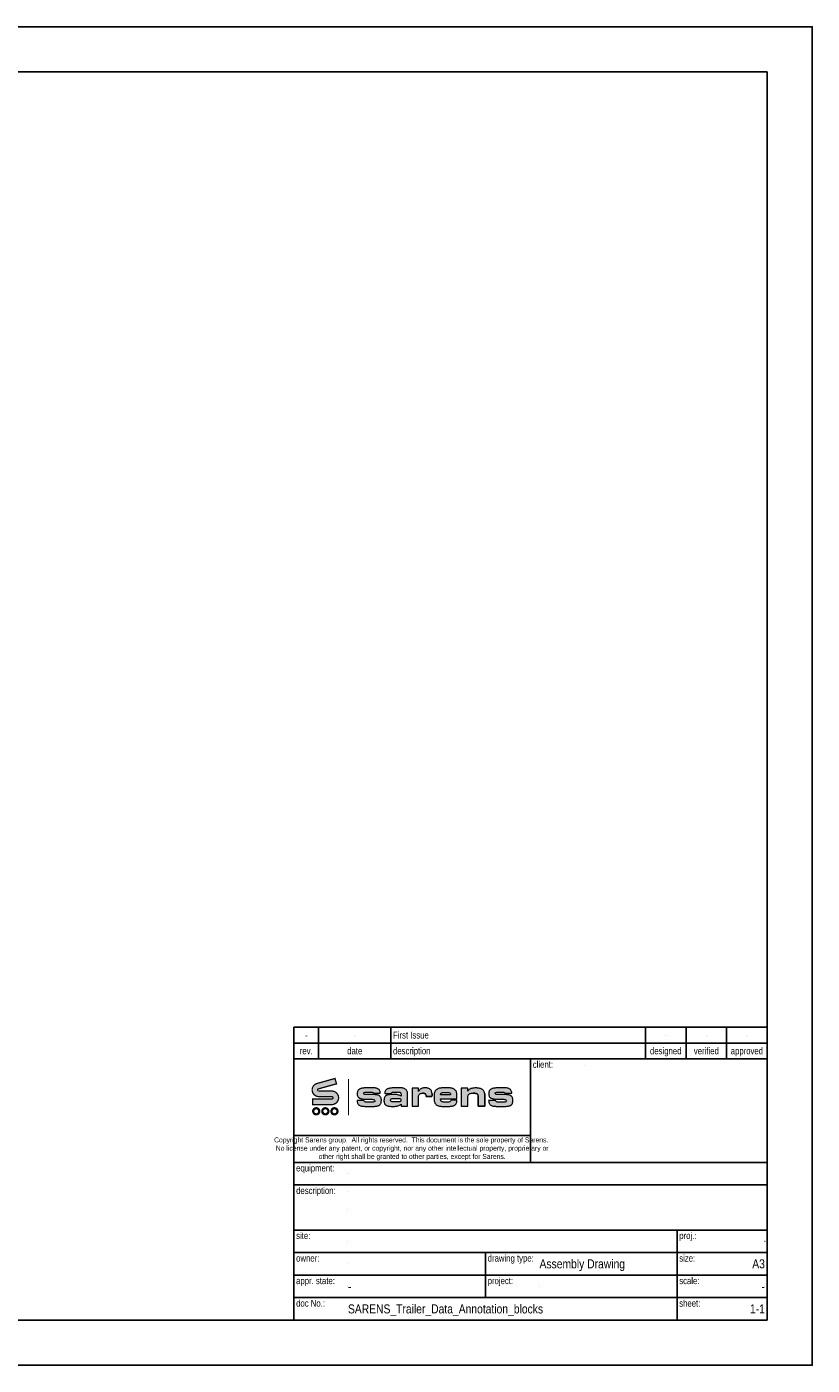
# Paper-space layout '1-1' of a CAD drawing. Header units: millimetres. Extents: x 0 to 420, y 0 to 297.
# Tile 2 of 2: x 246 to 420, y 0 to 297. Entities that reach past the tile are written whole.
import ezdxf
from ezdxf.enums import TextEntityAlignment as Align

# ---------------------------------------------------------------- set-up
doc = ezdxf.new("R2010")
doc.units = ezdxf.units.MM
doc.linetypes.add('SARCEN', pattern=[9.5, 5, -1.5, 1.5, -1.5])
doc.layers.get('Defpoints').update_dxf_attribs({"color": 210})
for name, color, linetype in [('2', 2, 'Continuous'), ('3', 3, 'SARCEN'), ('5', 150, 'Continuous'), ('6', 30, 'Continuous')]:
    doc.layers.add(name, color=color, linetype=linetype)
doc.styles.add('Arial Narrow', font='ARIALN.TTF')

# ---------------------------------------------------------------- blocks, each defined once
blk = doc.blocks.new('SAR_AmericanProjection')
at = {"layer": '2'}
for p, q in [((-4, 1), (0, 2)), ((-4, -1), (-4, 1)), ((0, -2), (0, 2)), ((-4, -1), (0, -2))]:
    blk.add_line(p, q, dxfattribs=at)
for radius in [1.84, 0.919]:
    blk.add_circle((-7, 0), radius, dxfattribs=at)
at = {"layer": '3'}
for p, q in [((-9, 0), (-5, 0)), ((-7, -2), (-7, 2)), ((-4, 0), (0, 0))]:
    blk.add_line(p, q, dxfattribs=at)
blk = doc.blocks.new('SAR_EuropeanProjection')
at = {"layer": '2'}
for p, q in [((-9, 1), (-5, 2)), ((-9, -1), (-9, 1)), ((-5, -2), (-5, 2)), ((-9, -1), (-5, -2))]:
    blk.add_line(p, q, dxfattribs=at)
for radius in [1.84, 0.919]:
    blk.add_circle((-2, 0), radius, dxfattribs=at)
at = {"layer": '3'}
for p, q in [((-9, 0), (-5, 0)), ((-4, 0), (0, 0)), ((-2, -2), (-2, 2))]:
    blk.add_line(p, q, dxfattribs=at)
blk = doc.blocks.new('SAR_Title_Project')
h = blk.add_hatch(color=154)
h.dxf.hatch_style = 1
h.paths.add_polyline_path([(-82.8, 51.54), (-83.01, 51.53), (-83.21, 51.52), (-83.4, 51.51), (-83.57, 51.49), (-83.73, 51.47), (-83.88, 51.44), (-84.02, 51.4), (-84.14, 51.36), (-84.26, 51.31), (-84.35, 51.26), (-84.48, 51.17), (-84.58, 51.07), (-84.67, 50.95), (-84.74, 50.82), (-84.79, 50.68), (-84.82, 50.52), (-84.83, 50.35), (-84.83, 50.3), (-83.38, 50.3), (-83.36, 50.41), (-83.27, 50.53), (-83.14, 50.58), (-82.96, 50.6), (-81.78, 50.6), (-81.65, 50.59), (-81.49, 50.56), (-81.34, 50.48), (-81.25, 50.33), (-81.22, 50.17), (-81.22, 49.74), (-81.28, 49.78), (-81.41, 49.85), (-81.56, 49.91), (-81.72, 49.96), (-81.9, 50), (-82, 50.02), (-82.14, 50.04), (-82.29, 50.05), (-82.45, 50.06), (-82.62, 50.07), (-82.8, 50.08), (-82.99, 50.08), (-83.06, 50.08), (-83.28, 50.08), (-83.48, 50.07), (-83.67, 50.05), (-83.84, 50.03), (-84, 50.01), (-84.15, 49.97), (-84.28, 49.94), (-84.39, 49.9), (-84.5, 49.85), (-84.59, 49.8), (-84.64, 49.76), (-84.74, 49.66), (-84.82, 49.56), (-84.89, 49.43), (-84.94, 49.29), (-84.98, 49.13), (-85, 48.96), (-85.01, 48.77), (-85.01, 48.67), (-85, 48.48), (-84.97, 48.31), (-84.92, 48.16), (-84.86, 48.03), (-84.79, 47.91), (-84.7, 47.81), (-84.6, 47.72), (-84.53, 47.68), (-84.43, 47.62), (-84.31, 47.58), (-84.18, 47.54), (-84.04, 47.51), (-83.88, 47.48), (-83.7, 47.46), (-83.51, 47.44), (-83.31, 47.43), (-83.09, 47.43), (-83, 47.43), (-82.81, 47.43), (-82.63, 47.44), (-82.46, 47.46), (-82.31, 47.48), (-82.16, 47.5), (-82.02, 47.53), (-81.9, 47.56), (-81.89, 47.56), (-81.72, 47.62), (-81.57, 47.69), (-81.44, 47.77), (-81.32, 47.86), (-81.22, 47.96), (-81.22, 47.48), (-79.78, 47.48), (-79.78, 50.23), (-79.79, 50.41), (-79.82, 50.58), (-79.86, 50.73), (-79.92, 50.88), (-79.99, 51), (-80.07, 51.11), (-80.18, 51.21), (-80.18, 51.22), (-80.29, 51.29), (-80.41, 51.36), (-80.54, 51.41), (-80.68, 51.46), (-80.84, 51.49), (-81.01, 51.52), (-81.19, 51.53), (-81.39, 51.54)])
h.paths.add_polyline_path([(-81.63, 49.19), (-81.49, 49.17), (-81.36, 49.12), (-81.27, 48.99), (-81.23, 48.79), (-81.29, 48.61), (-81.4, 48.51), (-81.46, 48.48), (-81.59, 48.45), (-81.76, 48.42), (-81.96, 48.42), (-82.84, 48.42), (-82.97, 48.42), (-83.16, 48.43), (-83.3, 48.46), (-83.42, 48.51), (-83.52, 48.63), (-83.56, 48.84), (-83.49, 49.02), (-83.37, 49.13), (-83.21, 49.18), (-83.04, 49.2), (-82.84, 49.21), (-81.96, 49.21), (-81.81, 49.21)], flags=16)
h.paths.add_polyline_path([(-78.78, 47.48), (-77.34, 47.48), (-77.34, 49.61), (-77.33, 49.78), (-77.28, 49.92), (-77.21, 50.05), (-77.08, 50.18), (-76.92, 50.27), (-76.78, 50.32), (-76.62, 50.34), (-76.43, 50.35), (-76.23, 50.34), (-76.07, 50.31), (-75.94, 50.26), (-75.83, 50.19), (-75.76, 50.12), (-75.69, 50), (-75.65, 49.85), (-75.63, 49.61), (-74.37, 49.61), (-74.36, 49.7), (-74.35, 49.88), (-74.35, 50), (-74.35, 50.01), (-74.35, 50.21), (-74.37, 50.4), (-74.4, 50.57), (-74.44, 50.72), (-74.49, 50.86), (-74.55, 50.98), (-74.62, 51.09), (-74.7, 51.19), (-74.7, 51.19), (-74.8, 51.28), (-74.91, 51.35), (-75.03, 51.41), (-75.17, 51.46), (-75.33, 51.49), (-75.5, 51.52), (-75.68, 51.54), (-75.88, 51.54), (-76.04, 51.54), (-76.22, 51.52), (-76.38, 51.5), (-76.53, 51.46), (-76.67, 51.41), (-76.79, 51.35), (-76.83, 51.33), (-76.95, 51.25), (-77.06, 51.14), (-77.16, 51.02), (-77.26, 50.89), (-77.34, 50.73), (-77.34, 51.48), (-78.78, 51.48)])
h.paths.add_polyline_path([(-73.87, 48.9), (-73.87, 48.74), (-73.85, 48.57), (-73.81, 48.42), (-73.76, 48.27), (-73.69, 48.14), (-73.61, 48.02), (-73.51, 47.91), (-73.4, 47.81), (-73.37, 47.79), (-73.26, 47.72), (-73.14, 47.65), (-73.01, 47.59), (-72.87, 47.54), (-72.72, 47.5), (-72.56, 47.47), (-72.39, 47.45), (-72.21, 47.43), (-72.02, 47.43), (-70.62, 47.43), (-70.42, 47.43), (-70.23, 47.45), (-70.05, 47.47), (-69.89, 47.49), (-69.74, 47.53), (-69.6, 47.57), (-69.47, 47.62), (-69.36, 47.68), (-69.26, 47.74), (-69.22, 47.77), (-69.12, 47.87), (-69.03, 47.98), (-68.96, 48.1), (-68.91, 48.24), (-68.87, 48.4), (-68.84, 48.57), (-68.83, 48.75), (-68.83, 48.81), (-70.19, 48.81), (-70.21, 48.71), (-70.28, 48.57), (-70.38, 48.47), (-70.46, 48.43), (-70.59, 48.4), (-70.77, 48.38), (-70.98, 48.38), (-71.63, 48.38), (-71.84, 48.39), (-72.01, 48.42), (-72.14, 48.47), (-72.28, 48.55), (-72.38, 48.7), (-72.43, 48.85), (-72.45, 49.02), (-72.44, 49.07), (-72.44, 49.13), (-68.83, 49.13), (-68.83, 50.03), (-68.84, 50.21), (-68.86, 50.37), (-68.9, 50.53), (-68.95, 50.67), (-69.02, 50.8), (-69.1, 50.93), (-69.19, 51.04), (-69.3, 51.14), (-69.33, 51.16), (-69.44, 51.24), (-69.56, 51.31), (-69.69, 51.37), (-69.83, 51.42), (-69.98, 51.46), (-70.14, 51.49), (-70.31, 51.52), (-70.49, 51.53), (-70.68, 51.54), (-72.07, 51.54), (-72.25, 51.53), (-72.43, 51.51), (-72.6, 51.49), (-72.76, 51.45), (-72.9, 51.41), (-73.04, 51.35), (-73.17, 51.29), (-73.29, 51.22), (-73.4, 51.14), (-73.42, 51.11), (-73.53, 51.01), (-73.62, 50.89), (-73.7, 50.77), (-73.76, 50.63), (-73.81, 50.49), (-73.85, 50.33), (-73.87, 50.16), (-73.87, 49.99)])
h.paths.add_polyline_path([(-72.44, 50.03), (-72.42, 50.2), (-72.36, 50.33), (-72.25, 50.43), (-72.14, 50.48), (-72, 50.52), (-71.83, 50.54), (-71.62, 50.55), (-71.03, 50.55), (-71.01, 50.55), (-70.81, 50.54), (-70.64, 50.52), (-70.5, 50.48), (-70.4, 50.43), (-70.3, 50.34), (-70.24, 50.2), (-70.22, 50.01)], flags=16)
h.paths.add_polyline_path([(-66.41, 49.44), (-66.4, 49.63), (-66.36, 49.79), (-66.31, 49.93), (-66.24, 50.05), (-66.14, 50.15), (-66.05, 50.21), (-65.93, 50.26), (-65.8, 50.31), (-65.63, 50.34), (-65.45, 50.36), (-65.25, 50.36), (-65.05, 50.36), (-64.86, 50.34), (-64.69, 50.32), (-64.55, 50.29), (-64.43, 50.25), (-64.34, 50.19), (-64.25, 50.12), (-64.19, 50.01), (-64.14, 49.87), (-64.11, 49.7), (-64.1, 49.5), (-64.1, 47.48), (-62.66, 47.48), (-62.66, 50.07), (-62.67, 50.24), (-62.69, 50.4), (-62.73, 50.56), (-62.78, 50.7), (-62.85, 50.83), (-62.93, 50.95), (-63.03, 51.06), (-63.15, 51.16), (-63.22, 51.21), (-63.33, 51.27), (-63.46, 51.33), (-63.59, 51.38), (-63.73, 51.42), (-63.89, 51.46), (-64.05, 51.49), (-64.23, 51.51), (-64.42, 51.52), (-64.61, 51.52), (-64.69, 51.52), (-64.88, 51.52), (-65.07, 51.51), (-65.24, 51.49), (-65.4, 51.47), (-65.54, 51.44), (-65.66, 51.41), (-65.78, 51.37), (-65.81, 51.35), (-65.95, 51.28), (-66.08, 51.2), (-66.2, 51.09), (-66.31, 50.98), (-66.41, 50.84), (-66.41, 51.46), (-67.85, 51.46), (-67.85, 47.48), (-66.41, 47.48), (-66.41, 49.41)])
h.paths.add_polyline_path([(-60.32, 50.33), (-60.31, 50.42), (-60.21, 50.53), (-60.15, 50.55), (-60, 50.58), (-59.8, 50.59), (-58.8, 50.59), (-58.79, 50.59), (-58.61, 50.58), (-58.45, 50.56), (-58.32, 50.53), (-58.17, 50.46), (-58.08, 50.35), (-56.64, 50.35), (-56.65, 50.44), (-56.67, 50.61), (-56.7, 50.77), (-56.76, 50.91), (-56.83, 51.04), (-56.92, 51.15), (-57.03, 51.25), (-57.1, 51.29), (-57.21, 51.36), (-57.34, 51.41), (-57.48, 51.46), (-57.64, 51.49), (-57.81, 51.52), (-57.99, 51.53), (-58.19, 51.54), (-59.82, 51.54), (-59.98, 51.53), (-60.18, 51.53), (-60.37, 51.51), (-60.54, 51.49), (-60.7, 51.46), (-60.85, 51.43), (-60.99, 51.39), (-61.11, 51.35), (-61.22, 51.29), (-61.32, 51.24), (-61.36, 51.21), (-61.47, 51.11), (-61.56, 51.01), (-61.64, 50.88), (-61.7, 50.74), (-61.74, 50.59), (-61.76, 50.43), (-61.77, 50.24), (-61.77, 50.09), (-61.74, 49.92), (-61.7, 49.77), (-61.64, 49.63), (-61.57, 49.51), (-61.47, 49.41), (-61.36, 49.32), (-61.3, 49.28), (-61.2, 49.23), (-61.08, 49.19), (-60.95, 49.15), (-60.8, 49.12), (-60.65, 49.09), (-60.47, 49.07), (-60.28, 49.05), (-60.08, 49.04), (-59.86, 49.04), (-58.44, 49.01), (-58.26, 49), (-58.02, 48.95), (-57.89, 48.83), (-57.85, 48.69), (-57.88, 48.55), (-57.98, 48.45), (-58.07, 48.41), (-58.23, 48.39), (-58.43, 48.38), (-59.48, 48.38), (-59.64, 48.38), (-59.81, 48.4), (-59.96, 48.43), (-60.11, 48.48), (-60.22, 48.59), (-60.26, 48.75), (-61.79, 48.75), (-61.78, 48.64), (-61.77, 48.46), (-61.73, 48.3), (-61.68, 48.15), (-61.62, 48.02), (-61.54, 47.9), (-61.45, 47.8), (-61.34, 47.72), (-61.27, 47.68), (-61.17, 47.63), (-61.06, 47.59), (-60.93, 47.55), (-60.79, 47.52), (-60.64, 47.49), (-60.47, 47.47), (-60.29, 47.45), (-60.09, 47.44), (-59.89, 47.43), (-59.66, 47.43), (-58.16, 47.43), (-57.95, 47.43), (-57.76, 47.45), (-57.58, 47.47), (-57.41, 47.49), (-57.26, 47.53), (-57.13, 47.57), (-57, 47.61), (-56.89, 47.67), (-56.8, 47.73), (-56.76, 47.77), (-56.66, 47.86), (-56.59, 47.98), (-56.52, 48.1), (-56.47, 48.25), (-56.43, 48.41), (-56.41, 48.58), (-56.4, 48.77), (-56.41, 48.91), (-56.43, 49.08), (-56.46, 49.24), (-56.51, 49.39), (-56.58, 49.51), (-56.66, 49.63), (-56.76, 49.73), (-56.82, 49.77), (-56.93, 49.84), (-57.05, 49.9), (-57.19, 49.95), (-57.34, 49.99), (-57.51, 50.02), (-57.69, 50.03), (-57.89, 50.04), (-59.65, 50.04), (-59.77, 50.05), (-59.96, 50.07), (-60.18, 50.11), (-60.28, 50.19)])
h.paths.add_polyline_path([(-88.83, 50.04), (-88.95, 50.05), (-89.15, 50.07), (-89.36, 50.11), (-89.46, 50.19), (-89.51, 50.33), (-89.49, 50.42), (-89.38, 50.54), (-89.19, 50.58), (-88.99, 50.59), (-87.98, 50.59), (-87.98, 50.59), (-87.79, 50.58), (-87.63, 50.56), (-87.5, 50.53), (-87.36, 50.46), (-87.27, 50.35), (-85.83, 50.35), (-85.83, 50.44), (-85.85, 50.61), (-85.89, 50.77), (-85.94, 50.91), (-86.01, 51.04), (-86.1, 51.15), (-86.21, 51.25), (-86.28, 51.29), (-86.39, 51.36), (-86.52, 51.41), (-86.66, 51.46), (-86.82, 51.49), (-86.99, 51.52), (-87.17, 51.53), (-87.37, 51.54), (-89, 51.54), (-89.17, 51.53), (-89.37, 51.53), (-89.55, 51.51), (-89.73, 51.49), (-89.89, 51.46), (-90.04, 51.43), (-90.18, 51.39), (-90.3, 51.35), (-90.41, 51.29), (-90.51, 51.24), (-90.55, 51.21), (-90.66, 51.11), (-90.75, 51.01), (-90.82, 50.88), (-90.88, 50.74), (-90.92, 50.59), (-90.95, 50.43), (-90.96, 50.24), (-90.95, 50.09), (-90.93, 49.92), (-90.89, 49.77), (-90.83, 49.63), (-90.75, 49.51), (-90.65, 49.41), (-90.54, 49.32), (-90.48, 49.28), (-90.38, 49.23), (-90.27, 49.19), (-90.14, 49.15), (-89.99, 49.12), (-89.83, 49.09), (-89.66, 49.07), (-89.47, 49.05), (-89.27, 49.04), (-89.05, 49.04), (-87.62, 49.01), (-87.45, 49), (-87.2, 48.95), (-87.08, 48.83), (-87.04, 48.69), (-87.06, 48.55), (-87.17, 48.45), (-87.26, 48.41), (-87.41, 48.39), (-87.61, 48.38), (-88.66, 48.38), (-88.82, 48.38), (-89, 48.4), (-89.15, 48.43), (-89.29, 48.48), (-89.41, 48.59), (-89.45, 48.75), (-90.97, 48.75), (-90.97, 48.64), (-90.95, 48.46), (-90.92, 48.3), (-90.87, 48.15), (-90.8, 48.02), (-90.73, 47.9), (-90.63, 47.8), (-90.52, 47.72), (-90.46, 47.68), (-90.36, 47.63), (-90.24, 47.59), (-90.12, 47.55), (-89.98, 47.52), (-89.82, 47.49), (-89.66, 47.47), (-89.48, 47.45), (-89.28, 47.44), (-89.07, 47.43), (-88.85, 47.43), (-87.35, 47.43), (-87.14, 47.43), (-86.94, 47.45), (-86.76, 47.47), (-86.6, 47.49), (-86.45, 47.53), (-86.31, 47.57), (-86.19, 47.61), (-86.08, 47.67), (-85.98, 47.73), (-85.94, 47.77), (-85.85, 47.86), (-85.77, 47.98), (-85.7, 48.1), (-85.65, 48.25), (-85.62, 48.41), (-85.6, 48.58), (-85.59, 48.77), (-85.59, 48.91), (-85.61, 49.08), (-85.65, 49.24), (-85.7, 49.39), (-85.77, 49.51), (-85.85, 49.63), (-85.95, 49.73), (-86, 49.77), (-86.11, 49.84), (-86.23, 49.9), (-86.37, 49.95), (-86.53, 49.99), (-86.69, 50.02), (-86.88, 50.03), (-87.07, 50.04)])
at = {"layer": '6'}
h = blk.add_hatch(color=154, dxfattribs=at)
h.dxf.hatch_style = 1
h.paths.add_polyline_path([(-99.86, 52.52, 0.873124), (-99.47, 49.61), (-96.58, 49.61, -1), (-96.58, 49.08), (-100.82, 49.08), (-100.82, 47.84), (-96.58, 47.84, 1), (-96.58, 50.84), (-99.47, 50.84, -0.873124), (-99.53, 51.33), (-95.54, 52.44), (-95.87, 53.63)])
at = {"color": 154, "lineweight": 0}
for points in [[(-89.45, 48.75), (-90.97, 48.75), (-90.97, 48.64), (-90.95, 48.46), (-90.92, 48.3), (-90.87, 48.15), (-90.8, 48.02), (-90.73, 47.9), (-90.63, 47.8), (-90.52, 47.72), (-90.46, 47.68), (-90.36, 47.63), (-90.24, 47.59), (-90.12, 47.55), (-89.98, 47.52), (-89.82, 47.49), (-89.66, 47.47), (-89.48, 47.45), (-89.28, 47.44), (-89.07, 47.43), (-88.85, 47.43), (-87.39, 47.43), (-87.35, 47.43), (-87.14, 47.43), (-86.94, 47.45), (-86.76, 47.47), (-86.6, 47.49), (-86.45, 47.53), (-86.31, 47.57), (-86.19, 47.61), (-86.08, 47.67), (-85.98, 47.73), (-85.94, 47.77), (-85.85, 47.86), (-85.77, 47.98), (-85.7, 48.1), (-85.65, 48.25), (-85.62, 48.41), (-85.6, 48.58), (-85.59, 48.77), (-85.59, 48.91), (-85.61, 49.08), (-85.65, 49.24), (-85.7, 49.39), (-85.77, 49.51), (-85.85, 49.63), (-85.95, 49.73), (-86, 49.77), (-86.11, 49.84), (-86.23, 49.9), (-86.37, 49.95), (-86.53, 49.99), (-86.69, 50.02), (-86.88, 50.03), (-87.07, 50.04), (-88.83, 50.04), (-88.95, 50.05), (-89.15, 50.07), (-89.29, 50.1), (-89.39, 50.13), (-89.46, 50.19), (-89.51, 50.33), (-89.49, 50.42), (-89.39, 50.53), (-89.33, 50.55), (-89.19, 50.58), (-88.99, 50.59), (-87.98, 50.59), (-87.98, 50.59), (-87.79, 50.58), (-87.63, 50.56), (-87.5, 50.53), (-87.36, 50.46), (-87.27, 50.35), (-85.83, 50.35), (-85.83, 50.44), (-85.85, 50.61), (-85.89, 50.77), (-85.94, 50.91), (-86.01, 51.04), (-86.1, 51.15), (-86.21, 51.25), (-86.28, 51.29), (-86.39, 51.36), (-86.52, 51.41), (-86.66, 51.46), (-86.82, 51.49), (-86.99, 51.52), (-87.17, 51.53), (-87.37, 51.54), (-89, 51.54), (-89.17, 51.53), (-89.37, 51.53), (-89.55, 51.51), (-89.73, 51.49), (-89.89, 51.46), (-90.04, 51.43), (-90.18, 51.39), (-90.3, 51.35), (-90.41, 51.29), (-90.51, 51.24), (-90.55, 51.21), (-90.66, 51.11), (-90.75, 51.01), (-90.82, 50.88), (-90.88, 50.74), (-90.92, 50.59), (-90.95, 50.43), (-90.96, 50.24), (-90.95, 50.09), (-90.93, 49.92), (-90.89, 49.77), (-90.83, 49.63), (-90.75, 49.51), (-90.65, 49.41), (-90.54, 49.32), (-90.48, 49.28), (-90.38, 49.23), (-90.27, 49.19), (-90.14, 49.15), (-89.99, 49.12), (-89.83, 49.09), (-89.66, 49.07), (-89.47, 49.05), (-89.27, 49.04), (-89.05, 49.04), (-87.62, 49.01), (-87.45, 49), (-87.29, 48.96), (-87.17, 48.92), (-87.08, 48.83), (-87.04, 48.69), (-87.06, 48.55), (-87.17, 48.45), (-87.26, 48.41), (-87.41, 48.39), (-87.61, 48.38), (-88.66, 48.38), (-88.82, 48.38), (-89, 48.4), (-89.15, 48.43), (-89.26, 48.47), (-89.3, 48.49), (-89.41, 48.59), (-89.45, 48.74)], [(-84.74, 49.66), (-84.82, 49.56), (-84.89, 49.43), (-84.94, 49.29), (-84.98, 49.13), (-85, 48.96), (-85.01, 48.77), (-85.01, 48.67), (-85, 48.48), (-84.97, 48.31), (-84.92, 48.16), (-84.86, 48.03), (-84.79, 47.91), (-84.7, 47.81), (-84.6, 47.72), (-84.53, 47.68), (-84.43, 47.62), (-84.31, 47.58), (-84.18, 47.54), (-84.04, 47.51), (-83.88, 47.48), (-83.7, 47.46), (-83.51, 47.44), (-83.31, 47.43), (-83.09, 47.43), (-83, 47.43), (-82.81, 47.43), (-82.63, 47.44), (-82.46, 47.46), (-82.31, 47.48), (-82.16, 47.5), (-82.02, 47.53), (-81.9, 47.56), (-81.89, 47.56), (-81.72, 47.62), (-81.57, 47.69), (-81.44, 47.77), (-81.32, 47.86), (-81.22, 47.96), (-81.22, 47.48), (-79.78, 47.48), (-79.78, 50.21), (-79.78, 50.23), (-79.79, 50.41), (-79.82, 50.58), (-79.86, 50.73), (-79.92, 50.88), (-79.99, 51), (-80.07, 51.11), (-80.18, 51.21), (-80.18, 51.22), (-80.29, 51.29), (-80.41, 51.36), (-80.54, 51.41), (-80.68, 51.46), (-80.84, 51.49), (-81.01, 51.52), (-81.19, 51.53), (-81.39, 51.54), (-82.8, 51.54), (-82.8, 51.54), (-83.01, 51.53), (-83.21, 51.52), (-83.4, 51.51), (-83.57, 51.49), (-83.73, 51.47), (-83.88, 51.44), (-84.02, 51.4), (-84.14, 51.36), (-84.26, 51.31), (-84.35, 51.26), (-84.48, 51.17), (-84.58, 51.07), (-84.67, 50.95), (-84.74, 50.82), (-84.79, 50.68), (-84.82, 50.52), (-84.83, 50.35), (-84.83, 50.3), (-83.38, 50.3), (-83.36, 50.41), (-83.28, 50.53), (-83.27, 50.53), (-83.14, 50.58), (-82.96, 50.6), (-81.78, 50.6), (-81.65, 50.59), (-81.49, 50.56), (-81.37, 50.49), (-81.33, 50.45), (-81.25, 50.33), (-81.22, 50.17), (-81.22, 49.74), (-81.28, 49.78), (-81.41, 49.85), (-81.56, 49.91), (-81.72, 49.96), (-81.9, 50), (-82, 50.02), (-82.14, 50.04), (-82.29, 50.05), (-82.45, 50.06), (-82.62, 50.07), (-82.8, 50.08), (-82.99, 50.08), (-83.06, 50.08), (-83.28, 50.08), (-83.48, 50.07), (-83.67, 50.05), (-83.84, 50.03), (-84, 50.01), (-84.15, 49.97), (-84.28, 49.94), (-84.39, 49.9), (-84.5, 49.85), (-84.59, 49.8), (-84.64, 49.76)], [(-73.76, 48.27), (-73.69, 48.14), (-73.61, 48.02), (-73.51, 47.91), (-73.4, 47.81), (-73.37, 47.79), (-73.26, 47.72), (-73.14, 47.65), (-73.01, 47.59), (-72.87, 47.54), (-72.72, 47.5), (-72.56, 47.47), (-72.39, 47.45), (-72.21, 47.43), (-72.02, 47.43), (-70.68, 47.43), (-70.62, 47.43), (-70.42, 47.43), (-70.23, 47.45), (-70.05, 47.47), (-69.89, 47.49), (-69.74, 47.53), (-69.6, 47.57), (-69.47, 47.62), (-69.36, 47.68), (-69.26, 47.74), (-69.22, 47.77), (-69.12, 47.87), (-69.03, 47.98), (-68.96, 48.1), (-68.91, 48.24), (-68.87, 48.4), (-68.84, 48.57), (-68.83, 48.75), (-68.83, 48.81), (-70.19, 48.81), (-70.21, 48.71), (-70.28, 48.57), (-70.38, 48.47), (-70.46, 48.43), (-70.59, 48.4), (-70.77, 48.38), (-70.98, 48.38), (-71.59, 48.38), (-71.65, 48.38), (-71.84, 48.39), (-72.01, 48.42), (-72.14, 48.47), (-72.24, 48.53), (-72.3, 48.58), (-72.38, 48.7), (-72.43, 48.85), (-72.45, 49.02), (-72.44, 49.07), (-72.44, 49.13), (-68.83, 49.13), (-68.83, 49.99), (-68.83, 50.03), (-68.84, 50.21), (-68.86, 50.37), (-68.9, 50.53), (-68.95, 50.67), (-69.02, 50.8), (-69.1, 50.93), (-69.19, 51.04), (-69.3, 51.14), (-69.33, 51.16), (-69.44, 51.24), (-69.56, 51.31), (-69.69, 51.37), (-69.83, 51.42), (-69.98, 51.46), (-70.14, 51.49), (-70.31, 51.52), (-70.49, 51.53), (-70.68, 51.54), (-72.02, 51.54), (-72.07, 51.54), (-72.25, 51.53), (-72.43, 51.51), (-72.6, 51.49), (-72.76, 51.45), (-72.9, 51.41), (-73.04, 51.35), (-73.17, 51.29), (-73.29, 51.22), (-73.4, 51.14), (-73.42, 51.11), (-73.53, 51.01), (-73.62, 50.89), (-73.7, 50.77), (-73.76, 50.63), (-73.81, 50.49), (-73.85, 50.33), (-73.87, 50.16), (-73.87, 49.99), (-73.87, 48.9), (-73.87, 48.74), (-73.85, 48.57), (-73.81, 48.42)], [(-71.03, 50.55), (-71.01, 50.55), (-70.81, 50.54), (-70.64, 50.52), (-70.5, 50.48), (-70.4, 50.43), (-70.3, 50.34), (-70.24, 50.2), (-70.22, 50.03), (-70.22, 50.01), (-72.44, 50.03), (-72.42, 50.2), (-72.36, 50.33), (-72.25, 50.43), (-72.25, 50.43), (-72.14, 50.48), (-72, 50.52), (-71.83, 50.54), (-71.62, 50.55)], [(-60.26, 48.75), (-61.79, 48.75), (-61.78, 48.64), (-61.77, 48.46), (-61.73, 48.3), (-61.68, 48.15), (-61.62, 48.02), (-61.54, 47.9), (-61.45, 47.8), (-61.34, 47.72), (-61.27, 47.68), (-61.17, 47.63), (-61.06, 47.59), (-60.93, 47.55), (-60.79, 47.52), (-60.64, 47.49), (-60.47, 47.47), (-60.29, 47.45), (-60.09, 47.44), (-59.89, 47.43), (-59.66, 47.43), (-58.2, 47.43), (-58.16, 47.43), (-57.95, 47.43), (-57.76, 47.45), (-57.58, 47.47), (-57.41, 47.49), (-57.26, 47.53), (-57.13, 47.57), (-57, 47.61), (-56.89, 47.67), (-56.8, 47.73), (-56.76, 47.77), (-56.66, 47.86), (-56.59, 47.98), (-56.52, 48.1), (-56.47, 48.25), (-56.43, 48.41), (-56.41, 48.58), (-56.4, 48.77), (-56.41, 48.91), (-56.43, 49.08), (-56.46, 49.24), (-56.51, 49.39), (-56.58, 49.51), (-56.66, 49.63), (-56.76, 49.73), (-56.82, 49.77), (-56.93, 49.84), (-57.05, 49.9), (-57.19, 49.95), (-57.34, 49.99), (-57.51, 50.02), (-57.69, 50.03), (-57.89, 50.04), (-59.65, 50.04), (-59.77, 50.05), (-59.96, 50.07), (-60.11, 50.1), (-60.2, 50.13), (-60.28, 50.19), (-60.32, 50.33), (-60.31, 50.42), (-60.21, 50.53), (-60.15, 50.55), (-60, 50.58), (-59.8, 50.59), (-58.8, 50.59), (-58.79, 50.59), (-58.61, 50.58), (-58.45, 50.56), (-58.32, 50.53), (-58.17, 50.46), (-58.08, 50.35), (-56.64, 50.35), (-56.65, 50.44), (-56.67, 50.61), (-56.7, 50.77), (-56.76, 50.91), (-56.83, 51.04), (-56.92, 51.15), (-57.03, 51.25), (-57.1, 51.29), (-57.21, 51.36), (-57.34, 51.41), (-57.48, 51.46), (-57.64, 51.49), (-57.81, 51.52), (-57.99, 51.53), (-58.19, 51.54), (-59.82, 51.54), (-59.98, 51.53), (-60.18, 51.53), (-60.37, 51.51), (-60.54, 51.49), (-60.7, 51.46), (-60.85, 51.43), (-60.99, 51.39), (-61.11, 51.35), (-61.22, 51.29), (-61.32, 51.24), (-61.36, 51.21), (-61.47, 51.11), (-61.56, 51.01), (-61.64, 50.88), (-61.7, 50.74), (-61.74, 50.59), (-61.76, 50.43), (-61.77, 50.24), (-61.77, 50.09), (-61.74, 49.92), (-61.7, 49.77), (-61.64, 49.63), (-61.57, 49.51), (-61.47, 49.41), (-61.36, 49.32), (-61.3, 49.28), (-61.2, 49.23), (-61.08, 49.19), (-60.95, 49.15), (-60.8, 49.12), (-60.65, 49.09), (-60.47, 49.07), (-60.28, 49.05), (-60.08, 49.04), (-59.86, 49.04), (-58.44, 49.01), (-58.26, 49), (-58.11, 48.96), (-57.99, 48.92), (-57.89, 48.83), (-57.85, 48.69), (-57.88, 48.55), (-57.98, 48.45), (-58.07, 48.41), (-58.23, 48.39), (-58.43, 48.38), (-59.48, 48.38), (-59.64, 48.38), (-59.81, 48.4), (-59.96, 48.43), (-60.07, 48.47), (-60.12, 48.49), (-60.22, 48.59), (-60.26, 48.74)], [(-82.84, 48.42), (-82.97, 48.42), (-83.16, 48.43), (-83.3, 48.46), (-83.4, 48.5), (-83.43, 48.52), (-83.52, 48.63), (-83.55, 48.8), (-83.54, 48.87), (-83.49, 49.02), (-83.39, 49.12), (-83.33, 49.14), (-83.21, 49.18), (-83.04, 49.2), (-82.84, 49.21), (-81.96, 49.21), (-81.81, 49.21), (-81.63, 49.19), (-81.49, 49.17), (-81.38, 49.13), (-81.35, 49.11), (-81.27, 48.99), (-81.24, 48.83), (-81.24, 48.75), (-81.29, 48.61), (-81.4, 48.51), (-81.46, 48.48), (-81.59, 48.45), (-81.76, 48.42), (-81.96, 48.42)]]:
    blk.add_lwpolyline(points, close=True, dxfattribs=at)
for points in [[(-74.37, 50.4), (-74.4, 50.57), (-74.44, 50.72), (-74.49, 50.86), (-74.55, 50.98), (-74.62, 51.09), (-74.7, 51.19), (-74.7, 51.19), (-74.8, 51.28), (-74.91, 51.35), (-75.03, 51.41), (-75.17, 51.46), (-75.33, 51.49), (-75.5, 51.52), (-75.68, 51.54), (-75.88, 51.54), (-76.04, 51.54), (-76.22, 51.52), (-76.38, 51.5), (-76.53, 51.46), (-76.67, 51.41), (-76.79, 51.35), (-76.83, 51.33), (-76.95, 51.25), (-77.06, 51.14), (-77.16, 51.02), (-77.26, 50.89), (-77.34, 50.73), (-77.34, 51.48), (-78.78, 51.48), (-78.78, 47.48), (-77.34, 47.48), (-77.34, 49.61), (-77.33, 49.78), (-77.28, 49.92), (-77.21, 50.05), (-77.1, 50.16), (-77.05, 50.2), (-76.92, 50.27), (-76.78, 50.32), (-76.62, 50.34), (-76.43, 50.35), (-76.42, 50.35), (-76.23, 50.34), (-76.07, 50.31), (-75.94, 50.26), (-75.83, 50.19), (-75.76, 50.12), (-75.69, 50), (-75.65, 49.85), (-75.63, 49.67), (-75.63, 49.61), (-74.36, 49.61), (-74.36, 49.63), (-74.36, 49.7), (-74.35, 49.88), (-74.35, 50), (-74.35, 50.01), (-74.35, 50.21), (-74.37, 50.4), (-74.35, 50.21), (-74.35, 50.01), (-74.35, 50), (-74.35, 49.88), (-74.36, 49.7), (-74.36, 49.63), (-74.36, 49.61), (-75.63, 49.61), (-75.63, 49.67), (-75.65, 49.85), (-75.69, 50), (-75.76, 50.12), (-75.83, 50.19), (-75.94, 50.26), (-76.07, 50.31), (-76.23, 50.34), (-76.42, 50.35), (-76.43, 50.35)], [(-62.69, 50.4), (-62.73, 50.56), (-62.78, 50.7), (-62.85, 50.83), (-62.93, 50.95), (-63.03, 51.06), (-63.15, 51.16), (-63.22, 51.21), (-63.33, 51.27), (-63.46, 51.33), (-63.59, 51.38), (-63.73, 51.42), (-63.89, 51.46), (-64.05, 51.49), (-64.23, 51.51), (-64.42, 51.52), (-64.61, 51.52), (-64.69, 51.52), (-64.88, 51.52), (-65.07, 51.51), (-65.24, 51.49), (-65.4, 51.47), (-65.54, 51.44), (-65.66, 51.41), (-65.78, 51.37), (-65.81, 51.35), (-65.95, 51.28), (-66.08, 51.2), (-66.2, 51.09), (-66.31, 50.98), (-66.41, 50.84), (-66.41, 51.46), (-67.85, 51.46), (-67.85, 47.48), (-66.41, 47.48), (-66.41, 49.41), (-66.41, 49.44), (-66.4, 49.63), (-66.36, 49.79), (-66.31, 49.93), (-66.24, 50.05), (-66.14, 50.15), (-66.05, 50.21), (-65.93, 50.26), (-65.8, 50.31), (-65.63, 50.34), (-65.45, 50.36), (-65.25, 50.36), (-65.05, 50.36), (-64.86, 50.34), (-64.69, 50.32), (-64.55, 50.29), (-64.43, 50.25), (-64.34, 50.19), (-64.25, 50.12), (-64.19, 50.01), (-64.14, 49.87), (-64.11, 49.7), (-64.1, 49.5), (-64.1, 47.48), (-62.66, 47.48), (-62.66, 50.07), (-62.67, 50.24), (-62.69, 50.4), (-62.67, 50.24), (-62.66, 50.07), (-62.66, 47.48), (-64.1, 47.48), (-64.1, 49.5), (-64.11, 49.7), (-64.14, 49.87), (-64.19, 50.01), (-64.25, 50.12), (-64.34, 50.19), (-64.43, 50.25), (-64.55, 50.29), (-64.69, 50.32), (-64.86, 50.34), (-65.05, 50.36), (-65.25, 50.36)]]:
    blk.add_lwpolyline(points, dxfattribs=at)
at = {"layer": '2'}
blk.add_line((-105, 58), (0, 58), dxfattribs=at)
at = {"layer": '5'}
for p, q in [((-99.5, 65), (-99.5, 58)), ((-83.5, 65), (-83.5, 58)), ((-27, 65), (-27, 58)), ((-18, 65), (-18, 58)), ((-9, 65), (-9, 58)), ((-105, 61.5), (0, 61.5)), ((-52.5, 35), (-52.5, 58)), ((-105, 41), (-52.5, 41)), ((-105, 35), (0, 35)), ((-105, 30), (0, 30)), ((-105, 20), (0, 20)), ((-20, 20), (-20, 0)), ((-105, 15), (0, 15)), ((-62.5, 15), (-62.5, 5)), ((-105, 10), (0, 10)), ((-105, 5), (0, 5))]:
    blk.add_line(p, q, dxfattribs=at)
at = {"layer": '6'}
for q in [(-105, 65), (-105, 0)]:
    blk.add_line((-105, 58), q, dxfattribs=at)
at = {"layer": '6', "color": 154, "const_width": 0.282}
for points in [[(-99.46, 50.84), (-96.58, 50.84, -1), (-96.58, 47.84), (-100.82, 47.84), (-100.82, 49.08), (-96.58, 49.08, 1), (-96.58, 49.61), (-99.47, 49.61, -0.873124), (-99.86, 52.52), (-95.87, 53.63), (-95.54, 52.44), (-99.53, 51.33, 0.873514), (-99.47, 50.84, 0.873514)], [(-99.25, 46.35, 1), (-100.82, 46.35)], [(-99.25, 46.35, -1), (-100.82, 46.35)], [(-99.47, 46.35, 1), (-100.6, 46.35)], [(-99.47, 46.35, -1), (-100.6, 46.35)], [(-97.23, 46.35, 1), (-98.8, 46.35)], [(-97.23, 46.35, -1), (-98.8, 46.35)], [(-97.45, 46.35, 1), (-98.58, 46.35)], [(-97.45, 46.35, -1), (-98.58, 46.35)], [(-95.21, 46.35, 1), (-96.78, 46.35)], [(-95.21, 46.35, -1), (-96.78, 46.35)], [(-95.43, 46.35, 1), (-96.56, 46.35)], [(-95.43, 46.35, -1), (-96.56, 46.35)]]:
    blk.add_lwpolyline(points, format="xyb", dxfattribs=at)
blk.add_lwpolyline([(-92.88, 53.54), (-92.88, 45.46)], dxfattribs=at)
at = {"layer": 'Defpoints'}
for p, q in [((-91.5, 63.25), (-91.5, 63.25)), ((-83, 63.25), (-83, 63.25)), ((-22.5, 63.25), (-22.5, 63.25)), ((-13.5, 63.25), (-13.5, 63.25)), ((-4.5, 63.25), (-4.5, 63.25)), ((-40.5, 56.5), (-40.5, 56.5)), ((-93, 32.5), (-93, 32.5)), ((-93, 28.5), (-93, 28.5)), ((-93, 24.5), (-93, 24.5)), ((-93, 17.5), (-93, 17.5)), ((-0.5, 17.5), (-0.5, 17.5)), ((-93, 12.5), (-93, 12.5)), ((-50.5, 12.5), (-50.5, 12.5)), ((-0.5, 12.5), (-0.5, 12.5)), ((-93, 7.5), (-93, 7.5)), ((-50.5, 7.5), (-50.5, 7.5)), ((-0.5, 7.5), (-0.5, 7.5)), ((-93, 2.5), (-93, 2.5)), ((-0.5, 2.5), (-0.5, 2.5)), ((0, 0), (0, 0))]:
    blk.add_line(p, q, dxfattribs=at)
at = {"layer": '2', "style": 'Arial Narrow'}
for s, p in [('-', (-102.25, 63.25)), ('rev.', (-102.25, 59.75)), ('date', (-91.5, 59.75)), ('designed', (-22.5, 59.75)), ('verified', (-13.5, 59.75)), ('approved', (-4.5, 59.75))]:
    blk.add_text(s, height=1.5, dxfattribs=at).set_placement(p, align=Align.MIDDLE_CENTER)
blk.add_text('description', height=1.5, dxfattribs=at).set_placement((-83, 59.75), align=Align.MIDDLE_LEFT)
for s, p in [('client:', (-52, 57.5)), ('equipment:', (-104.5, 34.5)), ('description:', (-104.5, 29.5)), ('site:', (-104.5, 19.5)), ('proj.:', (-19.5, 19.5)), ('owner:', (-104.5, 14.5)), ('drawing type:', (-62, 14.5)), ('size:', (-19.5, 14.5)), ('appr. state:', (-104.5, 9.5)), ('project:', (-62, 9.5)), ('scale:', (-19.5, 9.5)), ('doc No.:', (-104.5, 4.5)), ('sheet:', (-19.5, 4.5))]:
    blk.add_text(s, height=1.5, dxfattribs=at).set_placement(p, align=Align.TOP_LEFT)
at = {"layer": '2', "insert": (-78.75, 38), "char_height": 1.1, "width": 52.5, "attachment_point": 5, "style": 'Arial Narrow'}
blk.add_mtext('Copyright Sarens group.  All rights reserved.  This document is the sole property of Sarens.  No license under any patent, or copyright, nor any other intellectual property, proprietary or other right shall be granted to other parties, except for Sarens.', dxfattribs=at)
blk = doc.blocks.new('*U8')
blk.add_lwpolyline([(20, 10), (410, 10), (410, 287), (20, 287)], close=True)
at = {"layer": '6'}
blk.add_line((305, 75), (410, 75), dxfattribs=at)
at = {"layer": 'Defpoints'}
blk.add_lwpolyline([(0, 0), (420, 0), (420, 297), (0, 297)], close=True, dxfattribs=at)
blk.add_blockref('SAR_Title_Project', (410, 10))
for name, xscale, yscale, zscale, rotation in [('SAR_AmericanProjection', 0.000999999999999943, 0.000999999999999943, 0.000999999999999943, 359.9850606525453), ('SAR_EuropeanProjection', 0.0009999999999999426, 0.0009999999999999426, 0.0009999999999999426, 359.982881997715)]:
    blk.add_blockref(name, (409.5, 27.5), dxfattribs=dict(xscale=xscale, yscale=yscale, zscale=zscale, rotation=rotation))
at = {"style": 'Arial Narrow'}
for tag, p in [('CLIENT', (369.5, 66.5)), ('DESCRIPTION_1', (317, 38.5)), ('DESCRIPTION_2', (317, 34.5))]:
    blk.add_attdef(tag, text='', height=2, dxfattribs=at).set_placement(p, align=Align.TOP_LEFT)
for tag, p in [('EQUIPMENT', (317, 42.5)), ('SITE', (317, 27.5)), ('OWNER', (317, 22.5)), ('PROJECT', (359.5, 17.5)), ('DOCUMENTNUMBER', (317, 12.5))]:
    blk.add_attdef(tag, text='', height=2, dxfattribs=at).set_placement(p, align=Align.MIDDLE_LEFT)
at = {"style": 'Arial Narrow', "flags": 8}
for tag, p in [('DRAWING_TYPE', (359.5, 22.5)), ('APPR._STATE', (317, 17.5))]:
    blk.add_attdef(tag, text='', height=2, dxfattribs=at).set_placement(p, align=Align.MIDDLE_LEFT)
at = {"style": 'Arial Narrow'}
for tag, p in [('SIZE', (409.5, 22.5)), ('SHEET', (409.5, 12.5))]:
    blk.add_attdef(tag, text='', height=2, dxfattribs=at).set_placement(p, align=Align.MIDDLE_RIGHT)
at = {"style": 'Arial Narrow', "flags": 8}
blk.add_attdef('SCALE', text='', height=2, dxfattribs=at).set_placement((409.5, 17.5), align=Align.MIDDLE_RIGHT)
at = {"layer": '2', "style": 'Arial Narrow'}
for tag, p in [('DATE_-', (318.5, 73.25)), ('DRAWN_-', (387.5, 73.25)), ('VERIFIED_-', (396.5, 73.25)), ('APPROVED_-', (405.5, 73.25))]:
    blk.add_attdef(tag, text='', height=1.5, dxfattribs=at).set_placement(p, align=Align.MIDDLE_CENTER)
blk.add_attdef('DESCRIPTION_-', text='', height=1.5, dxfattribs=at).set_placement((327, 73.25), align=Align.MIDDLE_LEFT)

psp = doc.layouts.new('1-1')

# ---------------------------------------------------------------- block references
ref = psp.add_blockref('*U8', (0, 0))
ref.add_attrib('DOCUMENTNUMBER', 'SARENS_Trailer_Data_Annotation_blocks', dxfattribs={"height": 2, "style": 'Arial Narrow'}).set_placement((317, 12.5), align=Align.MIDDLE_LEFT)
ref.add_attrib('SIZE', 'A3', dxfattribs={"height": 2, "style": 'Arial Narrow'}).set_placement((409.5, 22.5), align=Align.MIDDLE_RIGHT)
ref.add_attrib('SHEET', '1-1', dxfattribs={"height": 2, "style": 'Arial Narrow'}).set_placement((409.5, 12.5), align=Align.MIDDLE_RIGHT)
ref.add_attrib('DESCRIPTION_-', 'First Issue', dxfattribs={"layer": '2', "height": 1.5, "style": 'Arial Narrow'}).set_placement((327, 73.25), align=Align.MIDDLE_LEFT)
ref.add_attrib('DRAWING_TYPE', 'Assembly Drawing', dxfattribs={"height": 2, "style": 'Arial Narrow'}).set_placement((359.5, 22.5), align=Align.MIDDLE_LEFT)
ref.add_attrib('APPR._STATE', '-', dxfattribs={"height": 2, "style": 'Arial Narrow'}).set_placement((317, 17.5), align=Align.MIDDLE_LEFT)
ref.add_attrib('SCALE', '-', dxfattribs={"height": 2, "style": 'Arial Narrow'}).set_placement((409.5, 17.5), align=Align.MIDDLE_RIGHT)

doc.saveas('drawing.dxf')
